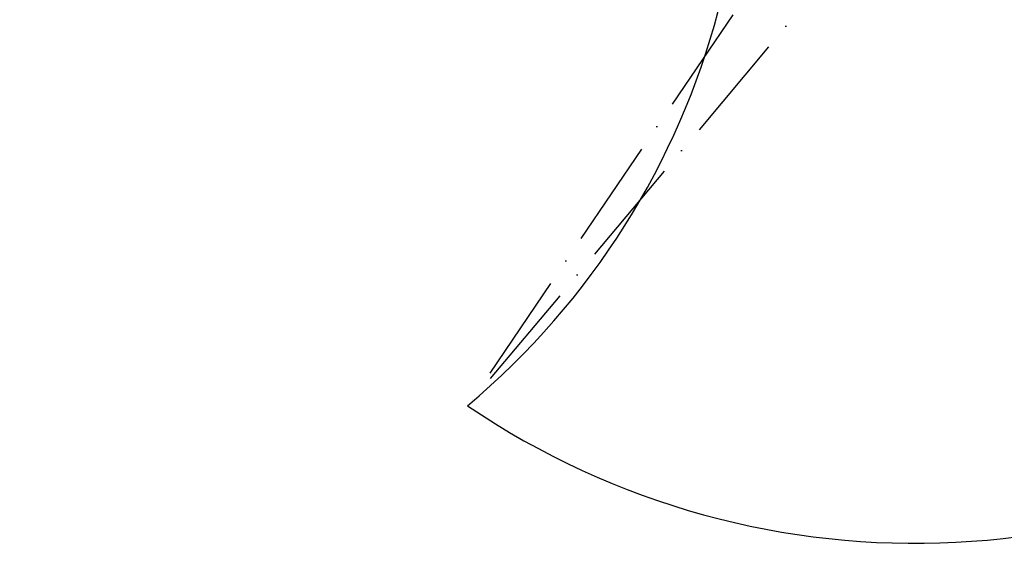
# Model space of a CAD drawing. Header units: millimetres. Extents: x -7686 to -856, y -458 to 6140.
# Tile 23 of 102: x -6063 to -5517, y 2827 to 3117. Entities that reach past the tile are written whole.
import ezdxf

# ---------------------------------------------------------------- set-up
doc = ezdxf.new("R2010")
doc.units = ezdxf.units.MM
doc.header["$LTSCALE"] = 5
doc.linetypes.add('ACAD_ISO10W100', pattern=[18, 12, -3, 0, -3])

msp = doc.modelspace()

# ---------------------------------------------------------------- linework, layer by layer
at = {"color": 2, "linetype": 'ACAD_ISO10W100'}
for p in [(-5566.311, 3268.859), (-5531.839, 3239.933)]:
    msp.add_line(p, (-5814.665, 2902.874), dxfattribs=at)
at = {"color": 4, "linetype": 'ByBlock'}
for centre, radius, start, end in [((-5842.71, 3598.258), 872.295, 310, 170), ((-6091.064, 3232.273), 430, 310, 20.19809), ((-5566.311, 3268.859), 442.295, 235.83949, 310)]:
    msp.add_arc(centre, radius, start, end, dxfattribs=at)

doc.saveas('drawing.dxf')
